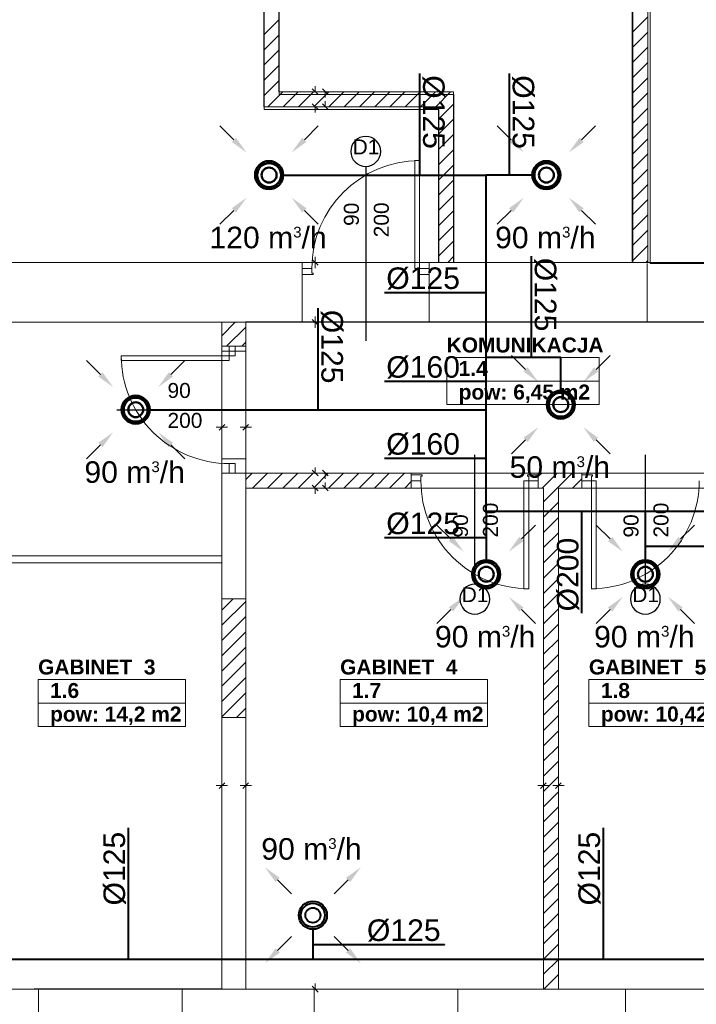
# Model space of a CAD drawing. Header units: millimetres. Extents: x 178516 to 426772, y -178579 to -115871.
# Tile 57 of 256: x 258696 to 264344, y -138875 to -130651. Entities that reach past the tile are written whole.
import ezdxf
from ezdxf.enums import TextEntityAlignment as Align

# ---------------------------------------------------------------- set-up
doc = ezdxf.new("R2010")
doc.units = ezdxf.units.MM
doc.header["$MEASUREMENT"] = 0
doc.layers.get('0').update_dxf_attribs({"color": 252, "lineweight": 5})
doc.layers.add('HVAC_exhaust_W1', color=7, linetype='Continuous', lineweight=50, true_color=0xd10000)
for name, color, linetype, lineweight in [('HVAC_exhaust_W1.1', 30, 'Continuous', 50), ('IS_nawiew', 5, 'Continuous', 40), ('IS_wywiew', 1, 'Continuous', 40), ('Nowe_! NAZWY POM', 252, 'Continuous', 5), ('Nowe_! NAZWY POM_Nr_pióra__19', 252, 'Continuous', 5), ('Nowe_220-A Ściany', 252, 'Continuous', 5), ('Nowe_220-A Ściany_Nr_pióra__93', 252, 'Continuous', 5), ('Nowe_Drzwi ARCHICAD_Nr_pióra__168', 252, 'Continuous', 5), ('Nowe_Metryczki pomieszczeń ARCHICADa_Nr_pióra__13', 252, 'Continuous', 5), ('Nowe_Nowe_220(1)-A Ściany zewnętrzne_Nr_pióra__241', 252, 'Continuous', 5), ('Nowe_Nowe_220(1)-A Ściany zewnętrzne_Nr_pióra__57', 252, 'Continuous', 5), ('Nowe_Znaczniki drzwi ARCHICADa', 252, 'Continuous', 5), ('Nowe_Znaczniki drzwi ARCHICADa_Nr_pióra__111', 252, 'Continuous', 5), ('Nowe_Znaczniki drzwi ARCHICADa_Nr_pióra__141', 252, 'Continuous', 5)]:
    doc.layers.add(name, color=color, linetype=linetype, lineweight=lineweight)
doc.styles.add('GENERATED_STYLE_1', font='arial.ttf')
doc.styles.add('GENERATED_STYLE_2', font='arialbd.ttf')
doc.styles.add('WE12', font='arial.ttf')
doc.styles.add('WE2', font='arial.ttf')

# ---------------------------------------------------------------- blocks, each defined once
blk = doc.blocks.new('GABINET  3_1.6_18', base_point=(259465.5, -136261))
at = {"layer": 'Nowe_Metryczki pomieszczeń ARCHICADa_Nr_pióra__13', "color": 7, "linetype": 'Continuous', "lineweight": 13}
for p, q in [((258850, -136162.8), (258850, -136555.7)), ((258850, -136162.8), (260081.1, -136162.8)), ((260081.1, -136162.8), (260081.1, -136555.7)), ((258850, -136359.2), (260081.1, -136359.2)), ((258850, -136555.7), (260081.1, -136555.7))]:
    blk.add_line(p, q, dxfattribs=at)
at = {"layer": 'Nowe_Metryczki pomieszczeń ARCHICADa_Nr_pióra__13', "color": 7, "lineweight": 13, "style": 'GENERATED_STYLE_2'}
for tag, p in [('ROOM_NAME', (258850, -135995)), ('ROOM_NUMBER', (258950, -136191.4)), ('ROOM_CALC_AREA', (258950, -136387.8))]:
    blk.add_attdef(tag, text='', height=125, dxfattribs=at).set_placement(p, align=Align.TOP_LEFT)
blk = doc.blocks.new('KOMUNIKACJA_1.4_22', base_point=(262897.9, -133571.7))
at = {"layer": 'Nowe_Metryczki pomieszczeń ARCHICADa_Nr_pióra__13', "color": 7, "linetype": 'Continuous', "lineweight": 13}
for p, q in [((262260.7, -133473.5), (262260.7, -133866.4)), ((262260.7, -133473.5), (263535, -133473.5)), ((263535, -133473.5), (263535, -133866.4)), ((262260.7, -133670), (263535, -133670)), ((262260.7, -133866.4), (263535, -133866.4))]:
    blk.add_line(p, q, dxfattribs=at)
at = {"layer": 'Nowe_Metryczki pomieszczeń ARCHICADa_Nr_pióra__13', "color": 7, "lineweight": 13, "style": 'GENERATED_STYLE_2'}
for tag, p in [('ROOM_NAME', (262260.7, -133305.7)), ('ROOM_NUMBER', (262360.7, -133502.1)), ('ROOM_CALC_AREA', (262360.7, -133698.5))]:
    blk.add_attdef(tag, text='', height=125, dxfattribs=at).set_placement(p, align=Align.TOP_LEFT)
blk = doc.blocks.new('GABINET  5_1.8_29', base_point=(264110.9, -136261))
at = {"layer": 'Nowe_Metryczki pomieszczeń ARCHICADa_Nr_pióra__13', "color": 7, "linetype": 'Continuous', "lineweight": 13}
for p, q in [((263447.9, -136162.8), (263447.9, -136555.7)), ((263447.9, -136162.8), (264773.9, -136162.8)), ((264773.9, -136162.8), (264773.9, -136555.7)), ((263447.9, -136359.2), (264773.9, -136359.2)), ((263447.9, -136555.7), (264773.9, -136555.7))]:
    blk.add_line(p, q, dxfattribs=at)
at = {"layer": 'Nowe_Metryczki pomieszczeń ARCHICADa_Nr_pióra__13', "color": 7, "lineweight": 13, "style": 'GENERATED_STYLE_2'}
for tag, p in [('ROOM_NAME', (263447.9, -135995)), ('ROOM_NUMBER', (263547.9, -136191.4)), ('ROOM_CALC_AREA', (263547.9, -136387.8))]:
    blk.add_attdef(tag, text='', height=125, dxfattribs=at).set_placement(p, align=Align.TOP_LEFT)
blk = doc.blocks.new('GABINET  4_1.7_30', base_point=(261986.7, -136261))
at = {"layer": 'Nowe_Metryczki pomieszczeń ARCHICADa_Nr_pióra__13', "color": 7, "linetype": 'Continuous', "lineweight": 13}
for p, q in [((261371.2, -136162.8), (261371.2, -136555.7)), ((261371.2, -136162.8), (262602.3, -136162.8)), ((262602.3, -136162.8), (262602.3, -136555.7)), ((261371.2, -136359.2), (262602.3, -136359.2)), ((261371.2, -136555.7), (262602.3, -136555.7))]:
    blk.add_line(p, q, dxfattribs=at)
at = {"layer": 'Nowe_Metryczki pomieszczeń ARCHICADa_Nr_pióra__13', "color": 7, "lineweight": 13, "style": 'GENERATED_STYLE_2'}
for tag, p in [('ROOM_NAME', (261371.2, -135995)), ('ROOM_NUMBER', (261471.2, -136191.4)), ('ROOM_CALC_AREA', (261471.2, -136387.8))]:
    blk.add_attdef(tag, text='', height=125, dxfattribs=at).set_placement(p, align=Align.TOP_LEFT)
blk = doc.blocks.new('D Marker 11_28')
at = {"layer": 'Nowe_Znaczniki drzwi ARCHICADa_Nr_pióra__111', "color": 7, "linetype": 'Continuous', "lineweight": 25}
blk.add_line((0, -927.4), (0, 153.6), dxfattribs=at)
at = {"layer": 'Nowe_Znaczniki drzwi ARCHICADa_Nr_pióra__141', "color": 7, "linetype": 'Continuous', "lineweight": 25}
for start, end in [(0, 180), (180, 0)]:
    blk.add_arc((0, -1052.4), 125, start, end, dxfattribs=at)
at = {"layer": 'Nowe_Znaczniki drzwi ARCHICADa_Nr_pióra__141', "color": 7, "lineweight": 25, "style": 'GENERATED_STYLE_1'}
for tag, rotation, p in [('AC_MarkerText_4', 90, (-19.6, -537.9)), ('AC_WIDO_B_SIZE', 90, (230.4, -537.9)), ('AC_MarkerText_1', 360, (-109.1, -1114.9))]:
    blk.add_attdef(tag, text='', height=125, rotation=rotation, dxfattribs=at).set_placement(p, align=Align.BOTTOM_LEFT)
blk = doc.blocks.new('D Marker 11_7')
at = {"layer": 'Nowe_Znaczniki drzwi ARCHICADa_Nr_pióra__111', "color": 7, "linetype": 'Continuous', "lineweight": 25}
blk.add_line((0, 876.3), (0, -353.6), dxfattribs=at)
at = {"layer": 'Nowe_Znaczniki drzwi ARCHICADa_Nr_pióra__141', "color": 7, "lineweight": 25, "style": 'GENERATED_STYLE_1'}
for tag, p in [('AC_WIDO_B_SIZE', (-230.4, 494.5)), ('AC_MarkerText_4', (19.6, 494.5))]:
    blk.add_attdef(tag, text='', height=125, rotation=270, dxfattribs=at).set_placement(p, align=Align.BOTTOM_LEFT)
blk = doc.blocks.new('D Marker 11_26')
at = {"layer": 'Nowe_Znaczniki drzwi ARCHICADa_Nr_pióra__111', "color": 7, "linetype": 'Continuous', "lineweight": 25}
blk.add_line((0, -1302.4), (0, 153.6), dxfattribs=at)
at = {"layer": 'Nowe_Znaczniki drzwi ARCHICADa_Nr_pióra__141', "color": 7, "linetype": 'Continuous', "lineweight": 25}
for start, end in [(0, 180), (180, 0)]:
    blk.add_arc((0, -1427.4), 125, start, end, dxfattribs=at)
at = {"layer": 'Nowe_Znaczniki drzwi ARCHICADa_Nr_pióra__141', "color": 7, "lineweight": 25, "style": 'GENERATED_STYLE_1'}
for tag, rotation, p in [('AC_WIDO_B_SIZE', 270, (-230.4, -628.3)), ('AC_MarkerText_4', 270, (19.6, -723.2)), ('AC_MarkerText_1', 180, (109.1, -1279.2))]:
    blk.add_attdef(tag, text='', height=125, rotation=rotation, dxfattribs=at).set_placement(p, align=Align.BOTTOM_LEFT)
blk = doc.blocks.new('podkład 20251118')
at = {"color": 252, "linetype": 'Continuous', "lineweight": 5}
for p, q in [((261139.1, -131229.7), (261186.6, -131277.2)), ((261162.9, -131253.4), (261162.9, -131205.9)), ((261270.4, -131277.2), (261222.9, -131229.7)), ((261246.6, -131253.4), (261246.6, -131300.9)), ((261246.6, -131378.4), (261246.6, -131330.9)), ((261186.6, -131402.2), (261139.1, -131354.7)), ((261162.9, -131378.4), (261162.9, -131425.9)), ((261222.9, -131354.7), (261270.4, -131402.2)), ((261162.9, -132678.4), (261162.9, -132630.9)), ((261186.6, -132702.2), (261139.1, -132654.7)), ((261139.1, -132654.7), (261186.6, -132702.2)), ((261162.9, -132678.4), (261162.9, -132725.9)), ((261162.9, -133178.4), (261162.9, -133130.9)), ((261186.6, -133202.2), (261139.1, -133154.7)), ((261139.1, -133154.7), (261186.6, -133202.2)), ((261162.9, -133178.4), (261162.9, -133225.9)), ((260360, -134079.5), (260407.5, -134032)), ((260407.5, -134032), (260360, -134079.5)), ((260560, -134079.5), (260607.5, -134032)), ((260607.5, -134032), (260560, -134079.5)), ((260383.7, -134055.7), (260336.2, -134055.7)), ((260383.7, -134055.7), (260431.2, -134055.7)), ((260583.7, -134055.7), (260536.2, -134055.7)), ((260583.7, -134055.7), (260631.2, -134055.7)), ((261139.1, -134414.7), (261186.6, -134462.2)), ((261162.9, -134438.4), (261162.9, -134390.9)), ((261270.4, -134462.2), (261222.9, -134414.7)), ((261246.6, -134438.4), (261246.6, -134485.9)), ((261186.6, -134587.2), (261139.1, -134539.7)), ((261222.9, -134539.7), (261270.4, -134587.2)), ((261246.6, -134563.4), (261246.6, -134515.9)), ((261162.9, -134563.4), (261162.9, -134610.9)), ((260383.7, -137048.5), (260336.2, -137048.5)), ((260360, -137072.2), (260407.5, -137024.7)), ((260407.5, -137024.7), (260360, -137072.2)), ((260383.7, -137048.5), (260431.2, -137048.5)), ((260583.7, -137048.5), (260536.2, -137048.5)), ((260560, -137072.2), (260607.5, -137024.7)), ((260607.5, -137024.7), (260560, -137072.2)), ((260583.7, -137048.5), (260631.2, -137048.5)), ((263068.7, -137048.5), (263021.2, -137048.5)), ((263045, -137072.2), (263092.5, -137024.7)), ((263092.5, -137024.7), (263045, -137072.2)), ((263068.7, -137048.5), (263116.2, -137048.5)), ((263193.7, -137048.5), (263146.2, -137048.5)), ((263170, -137072.2), (263217.5, -137024.7)), ((263217.5, -137024.7), (263170, -137072.2)), ((263193.7, -137048.5), (263241.2, -137048.5)), ((261139.1, -138724.7), (261186.6, -138772.2)), ((261162.9, -138748.4), (261162.9, -138700.9))]:
    blk.add_line(p, q, dxfattribs=at)
at = {"layer": 'Nowe_! NAZWY POM_Nr_pióra__19', "color": 252, "linetype": 'Continuous', "lineweight": 5}
for p, q in [((260738.4, -131402), (260738.4, -127038.4)), ((260863.4, -127038.4), (260863.4, -131277)), ((263810.5, -132678.4), (263810.5, -127038.4)), ((263960, -127038.4), (263960, -132686.6)), ((260863.4, -131277), (262319.4, -131277)), ((262319.4, -131277), (262319.4, -132678.4)), ((262194.4, -131402), (260738.4, -131402)), ((262194.4, -132678.4), (262194.4, -131402)), ((257833.7, -132678.4), (259368.8, -132678.4)), ((259368.8, -132678.4), (262194.4, -132678.4)), ((262319.4, -132678.4), (263810.5, -132678.4)), ((263960, -132686.6), (265374.8, -132686.6)), ((259333.7, -133178.4), (257833.7, -133178.4)), ((260383.7, -133178.4), (259333.7, -133178.4)), ((260383.7, -137745.1), (260383.7, -133178.4)), ((265683.7, -133174.4), (260583.7, -133174.4)), ((260583.7, -133174.4), (260583.7, -134438.4)), ((260583.7, -134438.4), (265683.7, -134438.4)), ((263068.7, -134563.4), (260583.7, -134563.4)), ((260583.7, -134563.4), (260583.7, -137745.1)), ((263068.7, -138748.4), (263068.7, -134563.4)), ((263193.7, -134563.4), (263193.7, -138748.4)), ((265683.7, -134563.4), (263193.7, -134563.4)), ((260383.7, -138595.1), (260383.7, -137745.1)), ((260583.7, -137745.1), (260583.7, -138745.1)), ((260383.7, -138745.1), (260383.7, -138595.1)), ((257833.7, -138748.4), (258817.6, -138748.4)), ((258817.6, -138748.4), (258817.6, -138745.1)), ((258817.6, -138745.1), (260383.7, -138745.1)), ((260583.7, -138745.1), (260583.7, -138748.4)), ((260583.7, -138748.4), (262353.7, -138748.4)), ((262353.7, -138748.4), (263068.7, -138748.4)), ((263193.7, -138748.4), (263275.3, -138748.4)), ((263275.3, -138748.4), (263763.7, -138748.4)), ((263763.7, -138748.4), (264933.7, -138748.4))]:
    blk.add_line(p, q, dxfattribs=at)
at = {"layer": 'Nowe_220-A Ściany', "color": 252, "linetype": 'Continuous', "lineweight": 5}
for p, q in [((260733.7, -130777.1), (260858.7, -130652.1)), ((263813.7, -130751.8), (263938.7, -130626.8)), ((263813.7, -130879.1), (263938.7, -130754.1)), ((260733.7, -130904.4), (260858.7, -130779.4)), ((260733.7, -131031.7), (260858.7, -130906.7)), ((263813.7, -131006.4), (263938.7, -130881.4)), ((260733.7, -131159), (260858.7, -131034)), ((263813.7, -131133.7), (263938.7, -131008.7)), ((260733.7, -131286.3), (260858.7, -131161.3)), ((263813.7, -131261), (263938.7, -131136)), ((260768.8, -131378.4), (260893.8, -131253.4)), ((260896.1, -131378.4), (261021.1, -131253.4)), ((261023.4, -131378.4), (261148.4, -131253.4)), ((261150.7, -131378.4), (261275.7, -131253.4)), ((261277.9, -131378.4), (261402.9, -131253.4)), ((261405.2, -131378.4), (261530.2, -131253.4)), ((261532.5, -131378.4), (261657.5, -131253.4)), ((261659.8, -131378.4), (261784.8, -131253.4)), ((261787.1, -131378.4), (261912.1, -131253.4)), ((261914.3, -131378.4), (262039.3, -131253.4)), ((262041.6, -131378.4), (262166.6, -131253.4)), ((262168.9, -131378.4), (262293.9, -131253.4)), ((263813.7, -131388.2), (263938.7, -131263.2)), ((262193.7, -131480.9), (262318.7, -131355.9)), ((263813.7, -131515.5), (263938.7, -131390.5)), ((262193.7, -131608.2), (262318.7, -131483.2)), ((263813.7, -131642.8), (263938.7, -131517.8)), ((262193.7, -131735.4), (262318.7, -131610.4)), ((263813.7, -131770.1), (263938.7, -131645.1)), ((262193.7, -131862.7), (262318.7, -131737.7)), ((263813.7, -131897.4), (263938.7, -131772.4)), ((262193.7, -131990), (262318.7, -131865)), ((263813.7, -132024.6), (263938.7, -131899.6)), ((262193.7, -132117.3), (262318.7, -131992.3)), ((263813.7, -132151.9), (263938.7, -132026.9)), ((262193.7, -132244.6), (262318.7, -132119.6)), ((263813.7, -132279.2), (263938.7, -132154.2)), ((262193.7, -132371.8), (262318.7, -132246.8)), ((263813.7, -132406.5), (263938.7, -132281.5)), ((262193.7, -132499.1), (262318.7, -132374.1)), ((263813.7, -132533.7), (263938.7, -132408.7)), ((262193.7, -132626.4), (262318.7, -132501.4)), ((263813.7, -132661), (263938.7, -132536)), ((262269, -132678.4), (262318.7, -132628.7)), ((263923.6, -132678.4), (263938.7, -132663.3)), ((260383.7, -133290.9), (260496.2, -133178.4)), ((260423.4, -133378.4), (260583.7, -133218.2)), ((260550.7, -133378.4), (260583.7, -133345.4)), ((260583.7, -134491), (260636.2, -134438.4)), ((260638.5, -134563.4), (260763.5, -134438.4)), ((260765.8, -134563.4), (260890.8, -134438.4)), ((260893.1, -134563.4), (261018.1, -134438.4)), ((261020.4, -134563.4), (261145.4, -134438.4)), ((261147.6, -134563.4), (261272.6, -134438.4)), ((261274.9, -134563.4), (261399.9, -134438.4)), ((261402.2, -134563.4), (261527.2, -134438.4)), ((261529.5, -134563.4), (261654.5, -134438.4)), ((261656.8, -134563.4), (261781.8, -134438.4)), ((261784, -134563.4), (261909, -134438.4)), ((263025.4, -134467.6), (263054.5, -134438.4)), ((263056.8, -134563.4), (263181.8, -134438.4)), ((263184.1, -134563.4), (263309.1, -134438.4)), ((261911.3, -134563.4), (261965.4, -134509.4)), ((263311.4, -134563.4), (263389.1, -134485.7)), ((263068.7, -134678.8), (263184.1, -134563.4)), ((263068.7, -134806.1), (263193.7, -134681.1)), ((263068.7, -134933.4), (263193.7, -134808.4)), ((263068.7, -135060.7), (263193.7, -134935.7)), ((263068.7, -135187.9), (263193.7, -135062.9)), ((263068.7, -135315.2), (263193.7, -135190.2)), ((263068.7, -135442.5), (263193.7, -135317.5)), ((263068.7, -135569.8), (263193.7, -135444.8)), ((260383.7, -135581.9), (260477.2, -135488.4)), ((260383.7, -135709.2), (260583.7, -135509.2)), ((263068.7, -135697.1), (263193.7, -135572.1)), ((260383.7, -135836.5), (260583.7, -135636.5)), ((260383.7, -135963.7), (260583.7, -135763.7)), ((263068.7, -135824.3), (263193.7, -135699.3)), ((263068.7, -135951.6), (263193.7, -135826.6)), ((260383.7, -136091), (260583.7, -135891)), ((260383.7, -136218.3), (260583.7, -136018.3)), ((263068.7, -136078.9), (263193.7, -135953.9)), ((263068.7, -136206.2), (263193.7, -136081.2)), ((260383.7, -136345.6), (260583.7, -136145.6)), ((263068.7, -136333.5), (263193.7, -136208.5)), ((260383.7, -136472.9), (260583.7, -136272.9)), ((263068.7, -136460.7), (263193.7, -136335.7)), ((260505.4, -136478.4), (260583.7, -136400.1)), ((263068.7, -136588), (263193.7, -136463)), ((263068.7, -136715.3), (263193.7, -136590.3)), ((263068.7, -136842.6), (263193.7, -136717.6)), ((263068.7, -136969.8), (263193.7, -136844.8)), ((263068.7, -137097.1), (263193.7, -136972.1)), ((263068.7, -137224.4), (263193.7, -137099.4)), ((263068.7, -137351.7), (263193.7, -137226.7)), ((263068.7, -137479), (263193.7, -137354)), ((263068.7, -137606.2), (263193.7, -137481.2)), ((263068.7, -137733.5), (263193.7, -137608.5)), ((263068.7, -137860.8), (263193.7, -137735.8)), ((263068.7, -137988.1), (263193.7, -137863.1)), ((263068.7, -138115.4), (263193.7, -137990.4)), ((263068.7, -138242.6), (263193.7, -138117.6)), ((263068.7, -138369.9), (263193.7, -138244.9)), ((263068.7, -138497.2), (263193.7, -138372.2)), ((263068.7, -138624.5), (263193.7, -138499.5)), ((263072, -138748.4), (263193.7, -138626.8))]:
    blk.add_line(p, q, dxfattribs=at)
at = {"layer": 'Nowe_220-A Ściany_Nr_pióra__93', "color": 252, "linetype": 'Continuous', "lineweight": 5}
for p, q in [((260733.7, -127038.4), (260733.7, -131378.4)), ((260858.7, -131253.4), (260858.7, -127038.4)), ((263813.7, -130442.7), (263813.7, -132678.4)), ((263938.7, -132678.4), (263938.7, -130442.7)), ((262318.7, -131253.4), (260858.7, -131253.4)), ((262318.7, -132678.4), (262318.7, -131253.4)), ((260733.7, -131378.4), (262193.7, -131378.4)), ((262193.7, -131378.4), (262193.7, -132678.4)), ((261054.7, -132678.4), (261054.7, -132728.4)), ((261054.7, -132728.4), (261054.7, -132778.4)), ((262114.7, -132678.4), (262114.7, -132728.4)), ((262114.7, -132728.4), (262114.7, -132778.4)), ((262193.7, -132678.4), (262318.7, -132678.4)), ((263813.7, -132678.4), (263938.7, -132678.4)), ((261054.7, -132778.4), (261054.7, -133178.4)), ((262114.7, -132778.4), (262114.7, -133178.4)), ((260583.7, -133178.4), (260383.7, -133178.4)), ((260383.7, -133178.4), (260383.7, -133378.4)), ((260583.7, -133378.4), (260583.7, -133178.4)), ((260383.7, -133378.4), (260443.7, -133378.4)), ((260443.7, -133378.4), (260493.7, -133378.4)), ((260493.7, -133378.4), (260583.7, -133378.4)), ((260383.7, -134438.4), (260443.7, -134438.4)), ((260443.7, -134438.4), (260493.7, -134438.4)), ((260493.7, -134438.4), (260583.7, -134438.4)), ((261965.4, -134438.4), (260583.7, -134438.4)), ((260583.7, -134438.4), (260583.7, -134563.4)), ((261965.4, -134453.4), (261965.4, -134438.4)), ((261965.4, -134503.4), (261965.4, -134453.4)), ((263025.4, -134453.4), (263025.4, -134438.4)), ((263389.1, -134438.4), (263025.4, -134438.4)), ((263025.4, -134503.4), (263025.4, -134453.4)), ((263389.1, -134453.4), (263389.1, -134438.4)), ((263389.1, -134503.4), (263389.1, -134453.4)), ((261965.4, -134563.4), (261965.4, -134503.4)), ((263025.4, -134563.4), (263025.4, -134503.4)), ((263389.1, -134563.4), (263389.1, -134503.4)), ((260583.7, -134563.4), (261965.4, -134563.4)), ((263025.4, -134563.4), (263068.7, -134563.4)), ((263068.7, -134563.4), (263068.7, -138748.4)), ((263193.7, -134563.4), (263389.1, -134563.4)), ((263193.7, -138748.4), (263193.7, -134563.4)), ((260583.7, -135488.4), (260383.7, -135488.4)), ((260383.7, -135488.4), (260383.7, -136478.4)), ((260583.7, -136478.4), (260583.7, -135488.4)), ((260383.7, -136478.4), (260583.7, -136478.4)), ((263068.7, -138748.4), (263193.7, -138748.4))]:
    blk.add_line(p, q, dxfattribs=at)
at = {"layer": 'Nowe_Drzwi ARCHICAD_Nr_pióra__168', "color": 252, "linetype": 'Continuous', "lineweight": 5}
for p, q in [((262034.7, -131828.4), (261994.7, -131828.4)), ((261994.7, -131828.4), (261994.7, -132728.4)), ((262034.7, -132728.4), (262034.7, -131828.4)), ((261054.7, -132728.4), (261054.7, -132778.4)), ((261134.7, -132728.4), (261054.7, -132728.4)), ((261054.7, -132728.4), (261054.7, -132778.4)), ((261134.7, -132768.4), (261134.7, -132728.4)), ((261994.7, -132728.4), (262034.7, -132728.4)), ((262034.7, -132728.4), (262034.7, -132768.4)), ((262114.7, -132728.4), (262034.7, -132728.4)), ((262114.7, -132778.4), (262114.7, -132728.4)), ((262114.7, -132728.4), (262114.7, -132778.4)), ((261054.7, -132778.4), (261134.7, -132778.4)), ((261144.7, -132768.4), (261134.7, -132768.4)), ((261134.7, -132778.4), (261144.7, -132778.4)), ((261144.7, -132778.4), (261144.7, -132768.4)), ((262034.7, -132768.4), (262024.7, -132768.4)), ((262024.7, -132768.4), (262024.7, -132778.4)), ((262024.7, -132778.4), (262034.7, -132778.4)), ((262034.7, -132778.4), (262114.7, -132778.4)), ((260493.7, -133378.4), (260443.7, -133378.4)), ((260443.7, -133378.4), (260443.7, -133458.4)), ((260443.7, -133378.4), (260493.7, -133378.4)), ((260493.7, -133458.4), (260493.7, -133378.4)), ((259543.7, -133458.4), (259543.7, -133498.4)), ((260443.7, -133458.4), (259543.7, -133458.4)), ((260443.7, -133458.4), (260483.7, -133458.4)), ((260443.7, -133498.4), (260443.7, -133458.4)), ((260483.7, -133458.4), (260493.7, -133458.4)), ((259543.7, -133498.4), (260443.7, -133498.4)), ((260483.7, -134358.4), (260443.7, -134358.4)), ((260443.7, -134358.4), (260443.7, -134438.4)), ((260493.7, -134358.4), (260483.7, -134358.4)), ((260493.7, -134438.4), (260493.7, -134358.4)), ((260443.7, -134438.4), (260493.7, -134438.4)), ((260443.7, -134438.4), (260493.7, -134438.4)), ((261965.4, -134503.4), (261965.4, -134453.4)), ((261965.4, -134453.4), (262045.4, -134453.4)), ((261965.4, -134503.4), (261965.4, -134453.4)), ((262045.4, -134453.4), (262055.4, -134453.4)), ((262055.4, -134453.4), (262055.4, -134463.4)), ((262935.4, -134463.4), (262935.4, -134453.4)), ((262935.4, -134453.4), (262945.4, -134453.4)), ((262945.4, -134453.4), (263025.4, -134453.4)), ((263025.4, -134453.4), (263025.4, -134503.4)), ((263025.4, -134503.4), (263025.4, -134453.4)), ((263469.1, -134453.4), (263389.1, -134453.4)), ((263389.1, -134453.4), (263389.1, -134503.4)), ((263389.1, -134503.4), (263389.1, -134453.4)), ((263479.1, -134453.4), (263469.1, -134453.4)), ((263479.1, -134463.4), (263479.1, -134453.4)), ((262045.4, -134503.4), (261965.4, -134503.4)), ((262045.4, -134463.4), (262045.4, -134503.4)), ((262055.4, -134463.4), (262045.4, -134463.4)), ((262905.4, -135403.4), (262905.4, -134503.4)), ((262905.4, -134503.4), (262945.4, -134503.4)), ((262945.4, -134463.4), (262935.4, -134463.4)), ((262945.4, -134503.4), (262945.4, -134463.4)), ((263025.4, -134503.4), (262945.4, -134503.4)), ((262945.4, -134503.4), (262945.4, -135403.4)), ((263389.1, -134503.4), (263469.1, -134503.4)), ((263469.1, -134503.4), (263469.1, -134463.4)), ((263469.1, -134463.4), (263479.1, -134463.4)), ((263509.1, -134503.4), (263469.1, -134503.4)), ((263469.1, -134503.4), (263469.1, -135403.4)), ((263509.1, -135403.4), (263509.1, -134503.4)), ((262945.4, -135403.4), (262905.4, -135403.4)), ((263469.1, -135403.4), (263509.1, -135403.4))]:
    blk.add_line(p, q, dxfattribs=at)
for centre, major_axis, start_param, end_param in [((262034.7, -132728.4), (-636.4, 636.4), -0.785398, 0.785398), ((260443.7, -133458.4), (636.4, 636.4), 2.356194, 3.926991), ((263469.1, -134503.4), (-636.4, 636.4), 2.356194, 3.926991)]:
    blk.add_ellipse(centre, major_axis=major_axis, ratio=1, start_param=start_param, end_param=end_param, dxfattribs=at)
at = {"layer": 'Nowe_Drzwi ARCHICAD_Nr_pióra__168', "color": 252, "linetype": 'Continuous', "lineweight": 5, "extrusion": (0, 0, -1)}
blk.add_ellipse((262945.4, -134503.4), major_axis=(636.4, 636.4), ratio=1, start_param=2.356194, end_param=3.926991, dxfattribs=at)
at = {"layer": 'Nowe_Nowe_220(1)-A Ściany zewnętrzne_Nr_pióra__241', "color": 252, "linetype": 'Continuous', "lineweight": 5}
blk.add_line((263935.5, -132686.6), (263935.5, -133174.4), dxfattribs=at)
at = {"layer": 'Nowe_Nowe_220(1)-A Ściany zewnętrzne_Nr_pióra__57', "color": 252, "linetype": 'Continuous', "lineweight": 5}
for p, q in [((257833.7, -132678.4), (265374.8, -132678.4)), ((257833.7, -133178.4), (265683.7, -133178.4)), ((260383.7, -138748.4), (260383.7, -133178.4)), ((260583.7, -138748.4), (260583.7, -133178.4)), ((260383.7, -133418.4), (260583.7, -133418.4)), ((260383.7, -134318.4), (260583.7, -134318.4)), ((257833.7, -135128.4), (260383.7, -135128.4)), ((257833.7, -135188.4), (260383.7, -135188.4)), ((260383.7, -135488.4), (260583.7, -135488.4)), ((260383.7, -136478.4), (260583.7, -136478.4)), ((257833.7, -138748.4), (265683.7, -138748.4)), ((258853.7, -139392.2), (258853.7, -138748.4)), ((260053.7, -139392.2), (260053.7, -138748.4)), ((261153.7, -139392.2), (261153.7, -138748.4)), ((262353.7, -139392.2), (262353.7, -138748.4)), ((263753.7, -139392.2), (263753.7, -138748.4))]:
    blk.add_line(p, q, dxfattribs=at)
at = {"layer": 'Nowe_! NAZWY POM', "color": 7, "linetype": 'Continuous', "lineweight": 13}
for name, p, values in [('KOMUNIKACJA_1.4_22', (262897.9, -133571.7), {'ROOM_NAME': 'KOMUNIKACJA', 'ROOM_NUMBER': '1.4', 'ROOM_CALC_AREA': 'pow: 6,45 m2'}), ('GABINET  3_1.6_18', (259465.5, -136261), {'ROOM_NAME': 'GABINET  3', 'ROOM_NUMBER': '1.6', 'ROOM_CALC_AREA': 'pow: 14,2 m2'}), ('GABINET  4_1.7_30', (261986.7, -136261), {'ROOM_NAME': 'GABINET  4', 'ROOM_NUMBER': '1.7', 'ROOM_CALC_AREA': 'pow: 10,4 m2'}), ('GABINET  5_1.8_29', (264110.9, -136261), {'ROOM_NAME': 'GABINET  5', 'ROOM_NUMBER': '1.8', 'ROOM_CALC_AREA': 'pow: 10,42 m2'})]:
    blk.add_blockref(name, p, dxfattribs=at).add_auto_attribs(values)
at = {"layer": 'Nowe_Znaczniki drzwi ARCHICADa', "color": 7, "linetype": 'Continuous', "lineweight": 25}
ref = blk.add_blockref('D Marker 11_26', (261584.7, -133178.4), dxfattribs=dict(at, rotation=180))
ref.add_attrib('AC_MarkerText_1', 'D1', dxfattribs={"layer": 'Nowe_Znaczniki drzwi ARCHICADa_Nr_pióra__141', "color": 7, "lineweight": 25, "height": 125, "rotation": 360, "style": 'GENERATED_STYLE_1'}).set_placement((261475.5, -131813.5), align=Align.BOTTOM_LEFT)
ref.add_attrib('AC_MarkerText_4', '90', dxfattribs={"layer": 'Nowe_Znaczniki drzwi ARCHICADa_Nr_pióra__141', "color": 7, "lineweight": 25, "height": 125, "rotation": 90, "style": 'GENERATED_STYLE_1'}).set_placement((261565, -132373.7), align=Align.BOTTOM_LEFT)
ref.add_attrib('AC_WIDO_B_SIZE', '200', dxfattribs={"layer": 'Nowe_Znaczniki drzwi ARCHICADa_Nr_pióra__141', "color": 7, "lineweight": 25, "height": 125, "rotation": 90, "style": 'GENERATED_STYLE_1'}).set_placement((261815, -132468.5), align=Align.BOTTOM_LEFT)
ref = blk.add_blockref('D Marker 11_7', (260383.7, -133908.4), dxfattribs=dict(at, rotation=90))
ref.add_attrib('AC_MarkerText_4', '90', dxfattribs={"layer": 'Nowe_Znaczniki drzwi ARCHICADa_Nr_pióra__141', "color": 7, "lineweight": 25, "height": 125, "rotation": 360, "style": 'GENERATED_STYLE_1'}).set_placement((259930, -133848), align=Align.BOTTOM_LEFT)
ref.add_attrib('AC_WIDO_B_SIZE', '200', dxfattribs={"layer": 'Nowe_Znaczniki drzwi ARCHICADa_Nr_pióra__141', "color": 7, "lineweight": 25, "height": 125, "rotation": 360, "style": 'GENERATED_STYLE_1'}).set_placement((259930, -134098), align=Align.BOTTOM_LEFT)
for p in [(262495.4, -134438.4), (263919.1, -134438.4)]:
    blk.add_blockref('D Marker 11_28', p, dxfattribs=at).add_auto_attribs({'AC_MarkerText_1': 'D1', 'AC_MarkerText_4': '90', 'AC_WIDO_B_SIZE': '200'})
blk = doc.blocks.new('A$C9c2f266a')
at = {"layer": 'HVAC_exhaust_W1', "color": 1, "lineweight": 15}
blk.add_lwpolyline([(106.1, -106.1), (222.7, -222.7)], dxfattribs=at)
at = {"layer": 'HVAC_exhaust_W1', "color": 1}
blk.add_solid([(88.4, -123.7), (0, 0), (123.7, -88.4)], dxfattribs=at)
blk = doc.blocks.new('A$C3e16bd39')
at = {"layer": 'HVAC_exhaust_W1.1', "color": 1}
for centre, radius in [((0, 0), 117.5), ((0, 0), 100), ((0, 0, 200), 62.5)]:
    blk.add_circle(centre, radius, dxfattribs=at)
at = {"layer": 'HVAC_exhaust_W1', "rotation": 180}
blk.add_blockref('A$C9c2f266a', (-188.1, 188.4, -20), dxfattribs=at)
at = {"layer": 'HVAC_exhaust_W1', "xscale": -1, "rotation": 180}
blk.add_blockref('A$C9c2f266a', (188.1, 188.4, -20), dxfattribs=at)
at = {"layer": 'HVAC_exhaust_W1', "xscale": -1}
blk.add_blockref('A$C9c2f266a', (-188.1, -188.4, -20), dxfattribs=at)
at = {"layer": 'HVAC_exhaust_W1'}
blk.add_blockref('A$C9c2f266a', (188.1, -188.4, -20), dxfattribs=at)
blk = doc.blocks.new('NAW')
at = {"layer": 'IS_nawiew', "lineweight": 20}
for p, q in [((656012824.66, 558967268.87, -2), (656012836.31, 558967257.19, -2)), ((656012824.66, 558967268.87, -2), (656012836.31, 558967257.19, -2)), ((656012883.46, 558967268.87, -2), (656012871.81, 558967257.19, -2)), ((656012883.46, 558967268.87, -2), (656012871.81, 558967257.19, -2)), ((656012824.66, 558967209.97, -2), (656012836.31, 558967221.64, -2)), ((656012824.66, 558967209.97, -2), (656012836.31, 558967221.64, -2)), ((656012883.46, 558967209.97, -2), (656012871.81, 558967221.64, -2)), ((656012883.46, 558967209.97, -2), (656012871.81, 558967221.64, -2))]:
    blk.add_line(p, q, dxfattribs=at)
at = {"layer": 'IS_nawiew'}
for centre, radius in [((656012854.06, 558967239.42), 11.75), ((656012854.06, 558967239.42), 11.75), ((656012854.06, 558967239.42), 10), ((656012854.06, 558967239.42), 10), ((656012854.06, 558967239.42, 20), 6.25), ((656012854.06, 558967239.42, 20), 6.25)]:
    blk.add_circle(centre, radius, dxfattribs=at)
for points in [[(656012822.89, 558967267.1, -2), (656012814.06, 558967279.48, -2), (656012826.43, 558967270.64, -2)], [(656012822.89, 558967267.1, -2), (656012814.06, 558967279.48, -2), (656012826.43, 558967270.64, -2)], [(656012885.23, 558967267.1, -2), (656012894.06, 558967279.48, -2), (656012881.7, 558967270.64, -2)], [(656012885.23, 558967267.1, -2), (656012894.06, 558967279.48, -2), (656012881.7, 558967270.64, -2)], [(656012822.89, 558967211.73, -2), (656012814.06, 558967199.35, -2), (656012826.43, 558967208.2, -2)], [(656012822.89, 558967211.73, -2), (656012814.06, 558967199.35, -2), (656012826.43, 558967208.2, -2)], [(656012885.23, 558967211.73, -2), (656012894.06, 558967199.35, -2), (656012881.7, 558967208.2, -2)], [(656012885.23, 558967211.73, -2), (656012894.06, 558967199.35, -2), (656012881.7, 558967208.2, -2)]]:
    blk.add_solid(points, dxfattribs=at)

msp = doc.modelspace()

# ---------------------------------------------------------------- linework, layer by layer
at = {"layer": 'IS_nawiew'}
for p, q in [((261143.7, -138248.4), (261143.7, -138500.6)), ((277417.9, -138500.6), (258156.6, -138500.6))]:
    msp.add_line(p, q, dxfattribs=at)
for points in [[(259604.3, -138500.6), (259604.3, -137402), (259604.3, -137402)], [(263569, -138500.6), (263569, -137402), (263569, -137402)], [(261143.7, -138374.5), (262242.3, -138374.5), (262242.3, -138374.5)]]:
    msp.add_lwpolyline(points, dxfattribs=at)
at = {"layer": 'IS_wywiew'}
for p, q in [((260895.8, -131949), (262590.5, -131949)), ((262590.5, -133866.4), (262590.5, -131949)), ((262975.3, -131949), (262590.5, -131949)), ((263213.5, -133473.5), (262590.5, -133473.5)), ((263213.5, -133748.9), (263213.5, -133473.5)), ((262590.5, -134759.1), (262590.5, -133866.4)), ((259781.8, -133908.4), (262590.5, -133908.4)), ((265194.8, -134759.1), (262590.5, -134759.1)), ((262590.5, -134759.1), (262590.5, -135182.9)), ((263919.1, -135165.4), (263919.1, -134759.1))]:
    msp.add_line(p, q, dxfattribs=at)
for points in [[(262034.7, -131100.7), (262034.7, -131949), (262034.7, -131949)], [(262782.9, -131100.7), (262782.9, -131949), (262782.9, -131949)], [(262967.2, -132625.2), (262967.2, -133473.5), (262967.2, -133473.5)], [(261742.2, -132928.7), (262590.5, -132928.7), (262590.5, -132928.7)], [(261186.2, -133060.2), (261186.2, -133908.4), (261186.2, -133908.4)], [(261742.2, -133670), (262590.5, -133670), (262590.5, -133670)], [(261742.2, -134312.7), (262590.5, -134312.7), (262590.5, -134312.7)], [(263389.3, -135607.4), (263389.3, -134759.1), (263389.3, -134759.1)], [(261742.2, -134976.3), (262590.5, -134976.3), (262590.5, -134976.3)], [(263923.9, -135049.7), (265022.3, -135049.7), (265022.3, -135049.7)]]:
    msp.add_lwpolyline(points, dxfattribs=at)

# ---------------------------------------------------------------- block references
msp.add_blockref('podkład 20251118', (0, 0))
at = {"layer": 'IS_nawiew', "xscale": 10, "yscale": 10, "zscale": 10}
msp.add_blockref('NAW', (-6559867396.9, -5589810525.1), dxfattribs=at)
at = {"layer": 'IS_wywiew'}
for p in [(260778.3, -131949), (263092.8, -131949), (263213.5, -133866.4), (259664.3, -133908.4), (262590.5, -135282.9), (263919.1, -135282.9)]:
    msp.add_blockref('A$C3e16bd39', p, dxfattribs=at)

# ---------------------------------------------------------------- texts
at = {"layer": 'IS_nawiew', "char_height": 180, "width": 932.234, "attachment_point": 5, "rotation": 90, "style": 'WE12'}
for insert in [(259489, -137741.7), (263453.7, -137741.7)]:
    msp.add_mtext('%%C125', dxfattribs=dict(at, insert=insert))
at = {"layer": 'IS_nawiew', "insert": (261132.1, -137578.4), "char_height": 180, "attachment_point": 5, "rotation": 359.95388, "style": 'WE2'}
msp.add_mtext('90 m{\\A2;\\H0.5x;3}/h', dxfattribs=at)
at = {"layer": 'IS_nawiew', "insert": (261902.6, -138259.2), "char_height": 180, "width": 932.234, "attachment_point": 5, "style": 'WE12'}
msp.add_mtext('%%C125', dxfattribs=at)
at = {"layer": 'IS_wywiew', "char_height": 180, "width": 932.234, "attachment_point": 5, "style": 'WE12'}
for s, insert, rotation in [('%%C125', (262150, -131422.5), 270), ('%%C125', (262898.2, -131422.5), 270), ('%%C125', (263082.5, -132947), 270), ('%%C125', (261301.4, -133381.9), 270), ('%%C200', (263274, -135285.6), 90)]:
    msp.add_mtext(s, dxfattribs=dict(at, insert=insert, rotation=rotation))
at = {"layer": 'IS_wywiew', "char_height": 180, "attachment_point": 5, "rotation": 359.95388, "style": 'WE2'}
for s, insert in [('120 m{\\A2;\\H0.5x;3}/h', (260769.7, -132471.6, -5380)), ('90 m{\\A2;\\H0.5x;3}/h', (263084.3, -132471.6, -5380)), ('50 m{\\A2;\\H0.5x;3}/h', (263205, -134388.9, -5380)), ('90 m{\\A2;\\H0.5x;3}/h', (259655.8, -134431, -5380)), ('90 m{\\A2;\\H0.5x;3}/h', (262582, -135805.4, -5380)), ('90 m{\\A2;\\H0.5x;3}/h', (263910.5, -135805.4, -5380))]:
    msp.add_mtext(s, dxfattribs=dict(at, insert=insert))
at = {"layer": 'IS_wywiew', "char_height": 180, "width": 932.234, "attachment_point": 5, "style": 'WE12'}
for s, insert in [('%%C125', (262064, -132813.5)), ('%%C160', (262064, -133554.7)), ('%%C160', (262064, -134197.5)), ('%%C125', (262064, -134861.1))]:
    msp.add_mtext(s, dxfattribs=dict(at, insert=insert))

doc.saveas('drawing.dxf')
